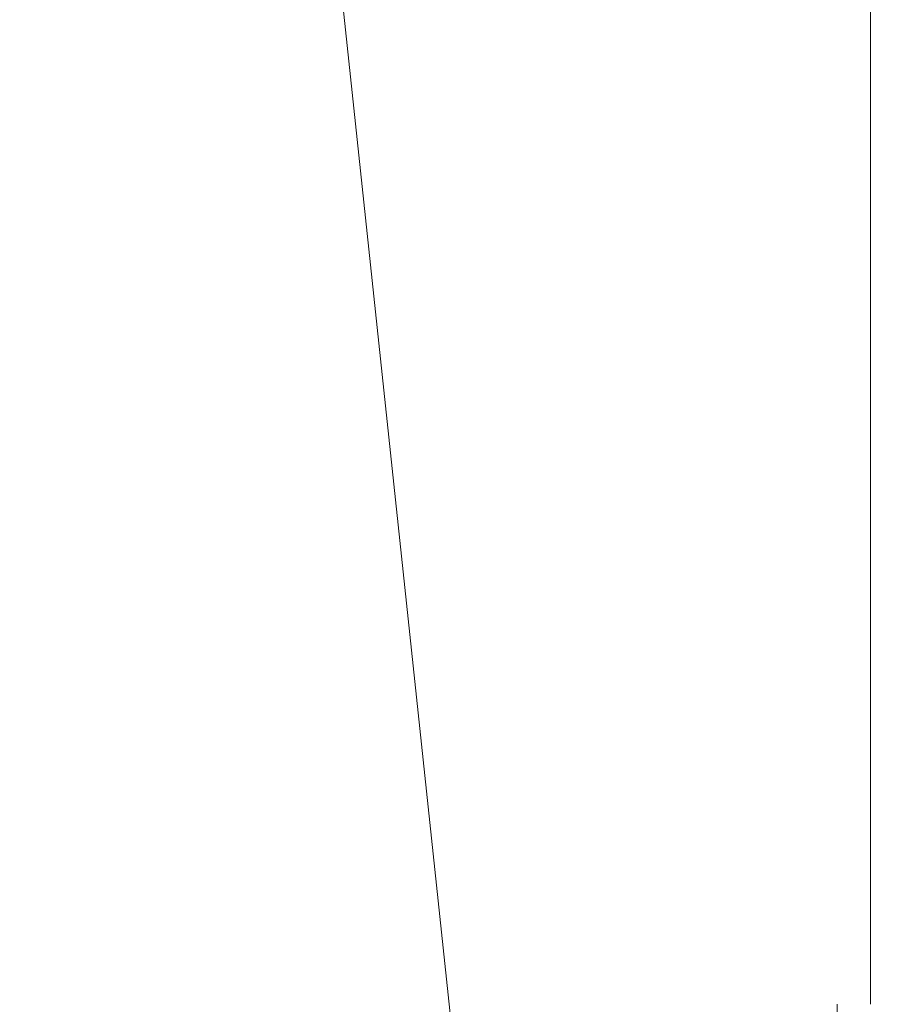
# Model space of a CAD drawing. Header units: millimetres. Extents: x 24644 to 52152, y 2709 to 38988.
# Tile 39 of 80: x 33456 to 33578, y 37902 to 38042. Entities that reach past the tile are written whole.
import ezdxf

# ---------------------------------------------------------------- set-up
doc = ezdxf.new("R2010")
doc.units = ezdxf.units.MM
doc.linetypes.add('ADSK_Скрыто', pattern=[300, 150, -150])
for name, color, linetype, lineweight in [('A-DETL-____-HDLN', 90, 'ADSK_Скрыто', 9), ('M-EQPM-____-OTLN', 50, 'Continuous', 20), ('M-HVAC-DUCT-IDEN', 70, 'Continuous', 20)]:
    doc.layers.add(name, color=color, linetype=linetype, lineweight=lineweight)

# ---------------------------------------------------------------- blocks, each defined once
blk = doc.blocks.new('ADSK_Коллектор с регулирующими клапанами и расходомерами - N5-1658201-В_Этаж 01_Вентиляция')
at = {"layer": 'M-EQPM-____-OTLN'}
for p, q in [((62, -86.75), (250, -86.75)), ((250, -91.5), (262, -91.5))]:
    blk.add_line(p, q, dxfattribs=at)

msp = doc.modelspace()

# ---------------------------------------------------------------- linework, layer by layer
at = {"layer": 'M-HVAC-DUCT-IDEN'}
msp.add_line((33577.8776, 37328.6393), (33455.8882, 38474.4688), dxfattribs=at)

# ---------------------------------------------------------------- block references
at = {"layer": 'A-DETL-____-HDLN', "rotation": 269.9999999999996}
msp.add_blockref('ADSK_Коллектор с регулирующими клапанами и расходомерами - N5-1658201-В_Этаж 01_Вентиляция', (33663.2402, 38152.4724), dxfattribs=at)

doc.saveas('drawing.dxf')
